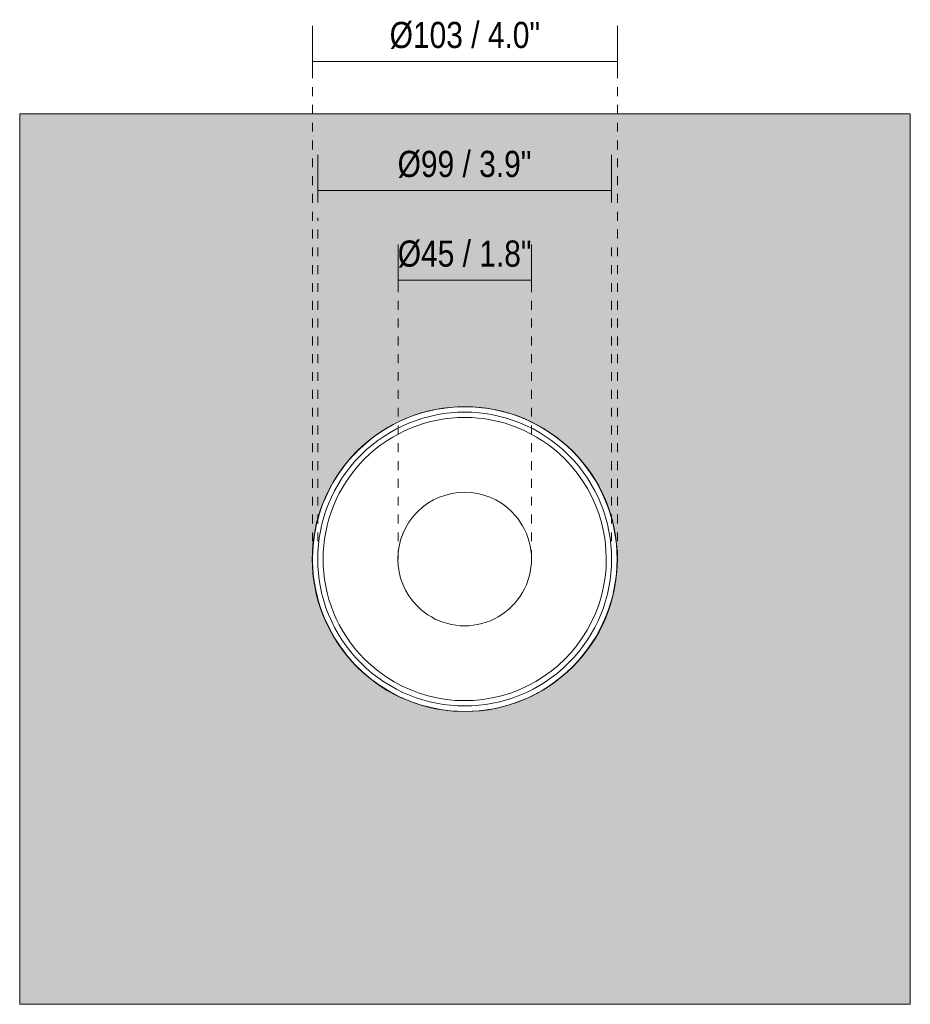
# Model space of a CAD drawing. Header units: millimetres. Extents: x -6729 to -4864, y -1198 to 6775.
# Tile 3 of 6: x -6729 to -6429, y 150 to 482. Entities that reach past the tile are written whole.
import ezdxf

# ---------------------------------------------------------------- set-up
doc = ezdxf.new("R2010")
doc.units = ezdxf.units.MM
doc.linetypes.add('Dash', pattern=[6, 3, -3])
doc.layers.add('A-ANNO-DIMS', color=7, linetype='Dash', lineweight=9, true_color=0xd2d2d2)
for name, color, linetype, lineweight in [('A-ANNO-DIMS-4', 7, 'Continuous', 9), ('A-WALL', 7, 'Continuous', 9), ('E-LITE-EQPM', 7, 'Continuous', 20)]:
    doc.layers.add(name, color=color, linetype=linetype, lineweight=lineweight)
doc.styles.add('Arial Narrow', font='ARIALN.TTF', dxfattribs={"height": 8.8})
doc.dimstyles.new('FARO_-_2_2mm_Arial_Narrow_mm_Inch_Right', dxfattribs={"dimscale": 304.8, "dimtxt": 9.006193, "dimasz": 0, "dimexe": 0.03937, "dimexo": 0.0625, "dimgap": 0.006562, "dimtad": 1, "dimdec": 0, "dimzin": 0, "dimdsep": 46, "dimtxsty": 'Arial Narrow', "dimblk1": 'NONE', "dimblk2": 'NONE', "dimsah": 1, "dimcen": 0.09, "dimadec": 0, "dimazin": 0, "dimtfac": 1, "dimtdec": 4, "dimtix": 1, "dimtmove": 0, "dimatfit": 3, "dimfxl": 0.013123, "dimfxlon": 1, "dimtvp": 1, "dimtolj": 1, "dimtzin": 0, "dimarcsym": 2})

# ---------------------------------------------------------------- blocks, each defined once
blk = doc.blocks.new('DEEP78 R SM_GLB - 00-673880-Alzado_PDF')
at = {"lineweight": 9}
for p, q in [((-6528.29, 301.89), (-6528.36, 301.82)), ((-6528.35, 303.04), (-6528.35, 301.78)), ((-6528.27, 298.25), (-6528.36, 298.15)), ((-6528.35, 298.16), (-6528.35, 296.96))]:
    blk.add_line(p, q, dxfattribs=at)
for start_param, end_param in [(0.148699, 0.434244), (2.423904, 2.808095)]:
    blk.add_ellipse((-6528.28, 299.89), major_axis=(0, 2.25), ratio=0.017452, start_param=start_param, end_param=end_param, dxfattribs=at)
blk.add_open_spline([(-6528.28, 298.25), (-6528.29, 298.25), (-6528.3, 298.28), (-6528.32, 298.34), (-6528.33, 298.41)], degree=3, knots=[0.59170491, 0.59170491, 0.59170491, 0.59170491, 0.59722222, 0.61111111, 0.61111111, 0.61111111, 0.61111111], dxfattribs=at)
at = {"layer": 'E-LITE-EQPM'}
blk.add_line((-6592.79, 250.4), (-6592.74, 250.39), dxfattribs=at)
for radius, start, end in [(51.34, 315, 135), (49.5, 315, 135), (51.32, 83.3034, 83.5722), (51.32, 74.7528, 75.1721), (51.32, 73.4774, 73.9448), (47.7, 45, 225), (51.32, 65.7095, 66.2975), (51.32, 57.7953, 62.1347), (51.34, 135, 315), (49.5, 135, 315), (47.7, 225, 45), (22.5, 45, 225), (51.32, 23.0796, 24.4798), (22.5, 225, 45), (51.32, 17.8528, 18.2931), (51.32, 16.3903, 17.6687), (51.32, 11.2427, 11.7522), (51.32, 348.2478, 348.7573), (51.32, 342.3313, 343.6097), (51.32, 341.7069, 342.1472), (51.32, 335.5202, 336.9204), (51.32, 298.0021, 298.1214), (51.32, 298.2923, 298.8476), (51.32, 263.3034, 263.5722)]:
    blk.add_arc((-6579.6, 300), radius, start, end, dxfattribs=at)
blk = doc.blocks.new('DIMBLOCK1-Alzado_PDF')
at = {"layer": 'A-ANNO-DIMS-4', "color": 251, "true_color": 0x5b5b5b, "transparency": 16777216}
for p, q in [((-6629.1, 420.15), (-6629.1, 436.15)), ((-6530.11, 420.15), (-6530.11, 436.15)), ((-6629.1, 424.15), (-6530.11, 424.15)), ((-6629.1, 424.15), (-6629.1, 420.15)), ((-6530.11, 424.15), (-6530.11, 420.15))]:
    blk.add_line(p, q, dxfattribs=at)
at = {"layer": 'A-ANNO-DIMS-4', "color": 0, "transparency": 16777216, "insert": (-6602.19, 437.53), "char_height": 8.8, "width": 54.2087, "attachment_point": 1, "line_spacing_factor": 0.974696, "style": 'Arial Narrow'}
blk.add_mtext('Ø99 / 3.9"', dxfattribs=at)
blk = doc.blocks.new('_None')
blk = doc.blocks.new('DIMBLOCK2-Alzado_PDF')
at = {"layer": 'A-ANNO-DIMS-4', "color": 251, "true_color": 0x5b5b5b, "transparency": 16777216}
for p, q in [((-6630.84, 467.36), (-6630.84, 479.61)), ((-6528.15, 467.36), (-6528.15, 479.61)), ((-6630.84, 467.61), (-6528.15, 467.61)), ((-6630.84, 467.61), (-6630.84, 463.61)), ((-6528.15, 467.61), (-6528.15, 463.61))]:
    blk.add_line(p, q, dxfattribs=at)
at = {"layer": 'A-ANNO-DIMS-4', "color": 0, "transparency": 16777216, "insert": (-6604.87, 480.98), "char_height": 8.8, "width": 60.899, "attachment_point": 1, "line_spacing_factor": 0.974696, "style": 'Arial Narrow'}
blk.add_mtext('Ø103 / 4.0"', dxfattribs=at)
blk = doc.blocks.new('DIMBLOCK3-Alzado_PDF')
at = {"layer": 'A-ANNO-DIMS-4', "color": 251, "true_color": 0x5b5b5b, "transparency": 16777216}
for p, q in [((-6602.02, 393.7), (-6602.02, 405.95)), ((-6557.1, 393.7), (-6557.1, 405.95)), ((-6602.02, 393.95), (-6557.1, 393.95)), ((-6602.02, 393.95), (-6602.02, 389.95)), ((-6557.1, 393.95), (-6557.1, 389.95))]:
    blk.add_line(p, q, dxfattribs=at)
at = {"layer": 'A-ANNO-DIMS-4', "color": 0, "transparency": 16777216, "insert": (-6602.15, 407.32), "char_height": 8.8, "width": 54.2087, "attachment_point": 1, "line_spacing_factor": 0.974696, "style": 'Arial Narrow'}
blk.add_mtext('Ø45 / 1.8"', dxfattribs=at)

msp = doc.modelspace()

# ---------------------------------------------------------------- hatches: boundary and pattern name
at = {"layer": 'A-WALL', "true_color": 0xf7f7f7}
h = msp.add_hatch(color=7, dxfattribs=at)
h.paths.add_polyline_path([(-6729.5, 150), (-6429.5, 150), (-6429.5, 450), (-6729.5, 450), (-6729.5, 214.6)])
h.paths.add_polyline_path([(-6579.6, 248.66), (-6585.35, 248.98), (-6591.19, 249.99), (-6596.56, 251.54), (-6601.98, 253.8), (-6606.92, 256.53), (-6611.61, 259.86), (-6615.91, 263.69), (-6619.74, 267.99), (-6623.08, 272.68), (-6625.86, 277.72), (-6628.06, 283.04), (-6629.66, 288.57), (-6630.64, 294.62), (-6630.94, 300.15), (-6630.57, 306.05), (-6629.66, 311.43), (-6628.06, 316.96), (-6625.86, 322.28), (-6623.08, 327.32), (-6619.59, 332.18), (-6615.85, 336.36), (-6611.61, 340.14), (-6606.92, 343.47), (-6601.88, 346.26), (-6596.56, 348.46), (-6591.03, 350.06), (-6585.14, 351.03), (-6579.5, 351.34), (-6574.06, 351.03), (-6573.85, 351.02), (-6573.4, 350.94), (-6572.79, 350.9), (-6570.6, 350.47), (-6568.18, 350.06), (-6567.39, 349.83), (-6566.21, 349.59), (-6564.16, 348.9), (-6562.64, 348.46), (-6561.6, 348.03), (-6559.85, 347.44), (-6558.13, 346.59), (-6557.32, 346.26), (-6555.4, 345.24), (-6553.82, 344.47), (-6548.24, 340.73), (-6543.19, 336.31), (-6538.76, 331.26), (-6535.01, 325.63), (-6532.06, 319.65), (-6529.9, 313.29), (-6528.58, 306.54), (-6528.15, 300), (-6528.65, 292.99), (-6529.99, 286.46), (-6532.06, 280.35), (-6535.07, 274.27), (-6538.76, 268.74), (-6543.3, 263.6), (-6548.24, 259.27), (-6553.82, 255.53), (-6556.19, 254.37), (-6557.52, 253.66), (-6558.18, 253.38), (-6559.85, 252.56), (-6561.6, 251.97), (-6562.64, 251.54), (-6564.16, 251.1), (-6566.21, 250.41), (-6567.39, 250.17), (-6568.18, 249.94), (-6570.6, 249.53), (-6572.79, 249.1), (-6573.4, 249.06), (-6574.06, 248.97), (-6579.54, 248.66)])

# ---------------------------------------------------------------- linework, layer by layer
at = {"layer": 'A-ANNO-DIMS'}
for p, q in [((-6630.84, 300), (-6630.84, 475)), ((-6528.15, 300), (-6528.15, 470)), ((-6629.1, 300), (-6629.1, 415)), ((-6602.02, 300), (-6602.02, 405)), ((-6557.1, 300), (-6557.1, 405)), ((-6530.11, 300), (-6530.11, 405))]:
    msp.add_line(p, q, dxfattribs=at)
at = {"layer": 'A-WALL', "color": 253, "true_color": 0xaaaaaa}
for p, q in [((-6429.5, 450), (-6729.5, 450)), ((-6729.5, 450), (-6729.5, 150)), ((-6429.5, 150), (-6429.5, 450)), ((-6729.5, 150), (-6429.5, 150))]:
    msp.add_line(p, q, dxfattribs=at)
for start, end in [(90, 135), (270, 90), (135.0839, 270)]:
    msp.add_arc((-6579.5, 300), 51.34, start, end, dxfattribs=at)

# ---------------------------------------------------------------- block references
at = {"layer": 'E-LITE-EQPM'}
msp.add_blockref('DEEP78 R SM_GLB - 00-673880-Alzado_PDF', (0, 0), dxfattribs=at)

# ---------------------------------------------------------------- dimensions: what is measured, and where the dimension line sits
at = {"layer": 'A-ANNO-DIMS', "color": 251, "linetype": 'Continuous', "true_color": 0x5b5b5b}
for base, p1, p2, override, picture, middle in [((-6528.15, 467.61), (-6630.84, 463.61), (-6528.15, 463.61), {"dimpost": '<>', "dimfxl": 102.688448}, 'DIMBLOCK2-Alzado_PDF', (-6579.5, 475.39)), ((-6530.11, 424.15), (-6629.1, 420.15), (-6530.11, 420.15), {"dimpost": '<>', "dimfxl": 98.990289}, 'DIMBLOCK1-Alzado_PDF', (-6579.6, 431.94)), ((-6557.1, 393.95), (-6602.02, 389.95), (-6557.1, 389.95), {"dimpost": '<>', "dimfxl": 44.918967}, 'DIMBLOCK3-Alzado_PDF', (-6579.56, 401.73))]:
    dim = msp.add_linear_dim(base=base, p1=p1, p2=p2, text='Ø<>', dimstyle='FARO_-_2_2mm_Arial_Narrow_mm_Inch_Right', override=override, dxfattribs=at)
    dim.commit()
    dim.dimension.update_dxf_attribs({"geometry": picture, "text_midpoint": middle})

doc.saveas('drawing.dxf')
